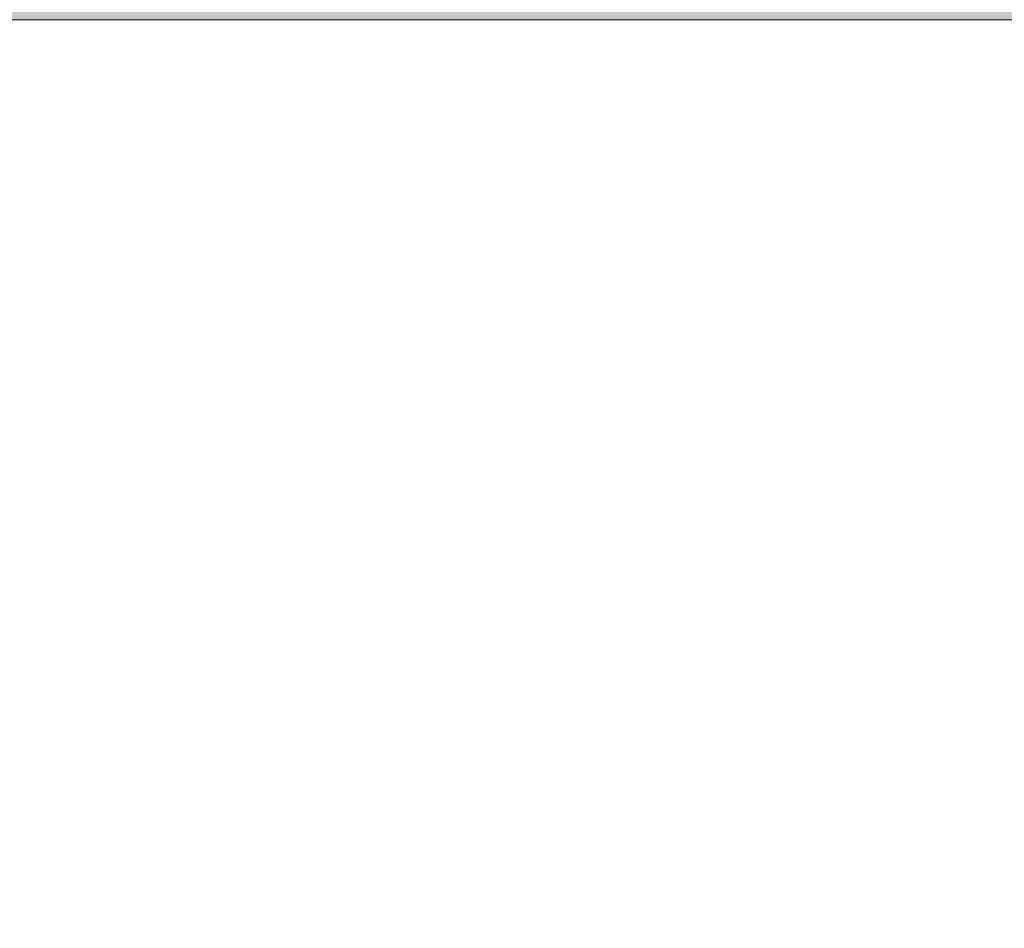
# Model space of a CAD drawing. Header units: metres. Extents: x 0.9 to 30.1, y -10.7 to 8.6.
# Tile 230 of 256: x 13.62398 to 13.62669, y 6.15641 to 6.15891. Entities that reach past the tile are written whole.
import ezdxf

# ---------------------------------------------------------------- set-up
doc = ezdxf.new("R2010")
doc.units = ezdxf.units.M
doc.layers.add('Keine', color=7, linetype='Continuous', lineweight=9)

msp = doc.modelspace()

# ---------------------------------------------------------------- hatches: boundary and pattern name
at = {"layer": 'Keine', "linetype": 'Continuous', "lineweight": 0, "true_color": 0x00aaff, "transparency": 33554687}
msp.add_hatch(color=140, dxfattribs=at).paths.add_polyline_path([(12.3793986, 6.1689078), (13.6293986, 6.1689078), (13.6293986, 6.1589078), (12.3793986, 6.1589078)])

# ---------------------------------------------------------------- linework, layer by layer
at = {"layer": 'Keine', "color": 7, "linetype": 'Continuous', "lineweight": 5, "transparency": 33554687, "flags": 128}
msp.add_lwpolyline([(12.3793986, 6.1689078), (13.6293986, 6.1689078), (13.6293986, 6.1589078), (12.3793986, 6.1589078)], close=True, dxfattribs=at)

# ---------------------------------------------------------------- next in the draw order: wipeouts: each hides what was drawn before it
at = {"color": 255}
msp.add_wipeout([(12.3793986, 6.1589078), (13.6293986, 6.1589078), (13.6293986, 6.1539078), (12.3793986, 6.1539078)], dxfattribs=at).dxf.layer = 'Keine'

# ---------------------------------------------------------------- next in the draw order: linework, layer by layer
at = {"layer": 'Keine', "flags": 128}
msp.add_lwpolyline([(12.3793986, 6.1589078), (13.6293986, 6.1589078), (13.6293986, 6.1539078), (12.3793986, 6.1539078)], close=True, dxfattribs=at)

doc.saveas('drawing.dxf')
